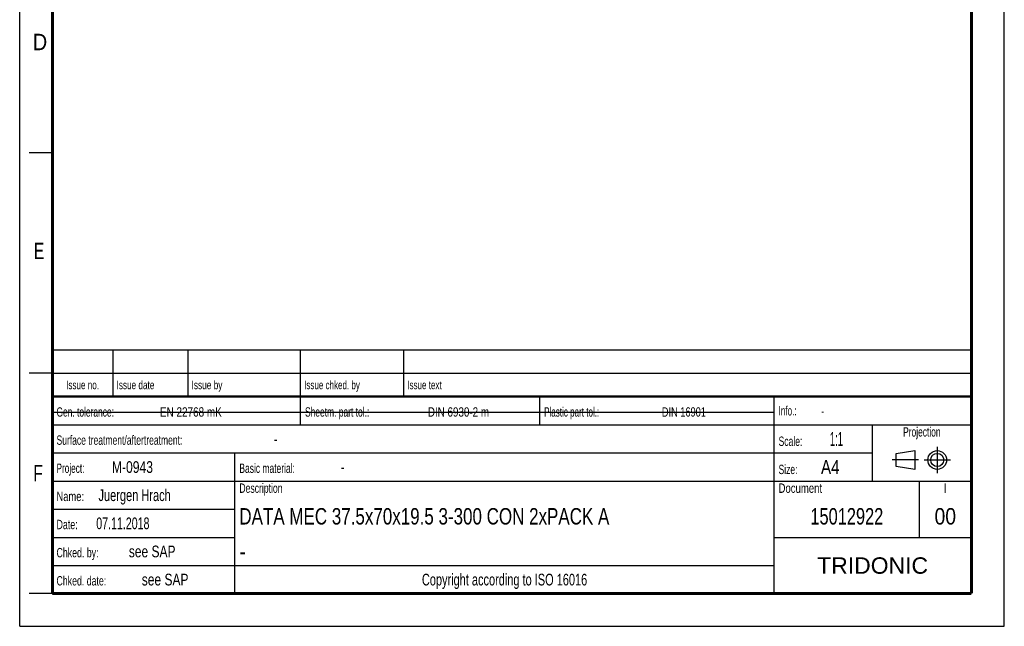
# Model space of a CAD drawing. Header units: millimetres. Extents: x 0 to 210, y 0 to 297.
# Tile 1 of 4: x 0 to 210, y 0 to 129. Entities that reach past the tile are written whole.
import ezdxf
from ezdxf.enums import TextEntityAlignment as Align

# ---------------------------------------------------------------- set-up
doc = ezdxf.new("R2010")
doc.units = ezdxf.units.MM
doc.header["$LTSCALE"] = 19.36
doc.linetypes.add('CENTER', pattern=[0.6, 0.375, -0.075, 0.075, -0.075])
doc.layers.get('0').update_dxf_attribs({"linetype": 'CONTINUOUS'})
doc.layers.add('DEFAULT_1', color=7, linetype='CENTER')
doc.layers.add('Z_NOTICE', color=7, linetype='CONTINUOUS')
doc.styles.get("Standard").update_dxf_attribs({"font": 'txt', "width": 0.7})
doc.styles.add('TEXTSTYLE_2', font='txt', dxfattribs={"width": 0.75})
doc.styles.add('TEXTSTYLE_5', font='arial.ttf')

# ---------------------------------------------------------------- blocks, each defined once
blk = doc.blocks.new('PROJEKTIONSMETHODE_BL0', base_point=(192.31, 35.47))
at = {"color": 2, "linetype": 'CONTINUOUS'}
for p, q in [((186.91, 36.87), (190.91, 37.47)), ((186.91, 34.07), (186.91, 36.87)), ((190.91, 37.47), (190.91, 33.47)), ((190.91, 33.47), (186.91, 34.07))]:
    blk.add_line(p, q, dxfattribs=at)
for radius in [2, 1.4]:
    blk.add_circle((195.71, 35.47), radius, dxfattribs=at)
at = {"layer": 'DEFAULT_1', "color": 2, "linetype": 'CENTER'}
for p, q in [((195.71, 38.27), (195.71, 32.67)), ((191.71, 35.47), (186.11, 35.47)), ((192.91, 35.47), (198.5, 35.47))]:
    blk.add_line(p, q, dxfattribs=at)

msp = doc.modelspace()

# ---------------------------------------------------------------- linework, layer by layer
at = {"color": 2, "linetype": 'CONTINUOUS'}
for p, q in [((0, 0), (0, 297)), ((210, 0), (210, 297)), ((7, 101), (2, 101)), ((6.914, 48.96), (6.914, 58.96)), ((6.914, 58.96), (202.914, 58.96)), ((19.914, 48.96), (19.914, 58.96)), ((35.914, 48.96), (35.914, 58.96)), ((59.914, 48.96), (59.914, 58.96)), ((81.914, 48.96), (81.914, 58.96)), ((202.914, 48.96), (202.914, 58.96)), ((7, 54), (2, 54)), ((6.914, 53.96), (202.914, 53.96)), ((6.914, 6.96), (6.914, 48.96)), ((6.914, 48.96), (202.914, 48.96)), ((6.914, 48.96), (202.914, 48.96)), ((59.914, 42.96), (59.914, 48.96)), ((110.914, 42.96), (110.914, 48.96)), ((160.914, 6.96), (160.914, 48.96)), ((202.914, 6.96), (202.914, 48.96)), ((6.914, 42.96), (202.914, 42.96)), ((181.914, 30.96), (181.914, 42.96)), ((6.914, 36.96), (181.914, 36.96)), ((45.914, 6.96), (45.914, 36.96)), ((6.914, 30.96), (202.914, 30.96)), ((191.914, 18.96), (191.914, 30.96)), ((6.914, 24.96), (45.914, 24.96)), ((6.914, 18.96), (45.914, 18.96)), ((160.914, 18.96), (202.914, 18.96)), ((6.914, 12.96), (160.914, 12.96)), ((7, 7), (2, 7)), ((6.914, 6.96), (202.914, 6.96)), ((0, 0), (210, 0))]:
    msp.add_line(p, q, dxfattribs=at)
at = {"color": 7, "linetype": 'CONTINUOUS'}
msp.add_line((6.949, 45.693), (160.749, 45.693), dxfattribs=at)
for points, const_width in [([(7, 7), (7, 290)], 0.7), ([(203, 7), (203, 290)], 0.7), ([(7, 49), (203, 49)], 0.5), ([(7, 7), (203, 7)], 0.7)]:
    msp.add_lwpolyline(points, dxfattribs=dict(at, const_width=const_width))

# ---------------------------------------------------------------- block references
at = {"color": 2, "linetype": 'CONTINUOUS'}
msp.add_blockref('PROJEKTIONSMETHODE_BL0', (192.305, 35.47), dxfattribs=at)

# ---------------------------------------------------------------- texts
at = {"color": 5, "linetype": 'CONTINUOUS', "style": 'TEXTSTYLE_2'}
for s, width, p in [('D', 0.904762, (2.807, 122.857)), ('E', 0.714286, (3.002, 78.302)), ('F', 0.714286, (2.922, 30.897))]:
    msp.add_text(s, height=3.5, dxfattribs=dict(at, width=width)).set_placement(p)
at = {"layer": 'Z_NOTICE', "color": 5, "linetype": 'CONTINUOUS', "style": 'TEXTSTYLE_2'}
for s, height, width, p in [('Issue date ', 1.8, 0.725108, (20.664, 50.56)), ('Issue by ', 1.8, 0.732804, (36.664, 50.56)), ('Issue chked. by', 1.8, 0.711111, (60.664, 50.56)), ('Issue text ', 1.8, 0.712121, (82.664, 50.56)), ('Gen. tolerance:', 2, 0.669841, (7.851, 44.71)), ('EN 22768 mK', 2, 0.792208, (29.911, 44.71)), ('Sheetm. part tol.:', 2, 0.67328, (60.851, 44.71)), ('DIN 6930-2 m', 2, 0.78373, (87.053, 44.71)), ('Plastic part tol.:', 2, 0.642857, (111.851, 44.71)), ('DIN 16901', 2, 0.73545, (136.958, 44.71)), ('Info.: ', 2, 0.64966, (161.851, 44.96)), ('Surface treatment/aftertreatment: ', 2, 0.681373, (7.851, 38.71)), ('Scale:  ', 2, 0.684524, (161.851, 38.46)), ('1:1', 3, 0.5, (172.803, 38.46)), ('-', 2.5, 0.714286, (54.184, 38.71)), ('Project: ', 2, 0.656085, (7.851, 32.71)), ('M-0943', 2.5, 0.77381, (19.661, 32.71)), ('Basic material: ', 2, 0.675595, (46.851, 32.71)), ('-', 2.5, 0.714286, (68.47, 32.71)), ('Size: ', 2, 0.678571, (161.851, 32.46)), (' A4', 3, 0.809524, (169.994, 32.46)), ('Juergen Hrach', 2.5, 0.703297, (16.803, 26.71)), ('Description', 2, 0.688312, (46.851, 28.46)), ('Document', 2, 0.761905, (161.851, 28.46)), ('Name: ', 2, 0.746032, (7.851, 26.71)), ('07.11.2018', 2.5, 0.678571, (16.327, 20.71)), ('Date: ', 2, 0.706349, (7.851, 20.71)), ('Chked. by: ', 2, 0.701299, (7.851, 14.71)), ('see SAP', 2.5, 0.765306, (23.28, 14.71)), ('Chked. date: ', 2, 0.699634, (7.851, 8.71)), ('see SAP', 2.5, 0.765306, (26.042, 8.71))]:
    msp.add_text(s, height=height, dxfattribs=dict(at, width=width)).set_placement(p)
for s, height, width, p in [('Issue no.', 1.8, 0.719577, (13.414, 50.56)), ('Projection', 2, 0.671429, (192.414, 40.46)), ('I', 2, 0.833333, (197.414, 28.46)), ('Copyright according to ISO 16016', 2.5, 0.700149, (103.414, 8.71))]:
    msp.add_text(s, height=height, dxfattribs=dict(at, width=width)).set_placement(p, align=Align.CENTER)
at = {"layer": 'Z_NOTICE', "color": 5, "linetype": 'CONTINUOUS', "width": 0.714286}
msp.add_text('-', height=1.8, dxfattribs=at).set_placement((170.946, 44.96))
at = {"layer": 'Z_NOTICE', "color": 7, "linetype": 'CONTINUOUS', "style": 'TEXTSTYLE_2'}
for s, width, p in [('DATA MEC 37.5x70x19.5 3-300 CON 2xPACK A', 0.77381, (46.851, 21.71)), ('-', 0.904762, (46.851, 14.21))]:
    msp.add_text(s, height=3.5, dxfattribs=dict(at, width=width)).set_placement(p)
for s, width, p in [('15012922', 0.747024, (176.414, 21.71)), ('00', 0.880952, (197.414, 21.71))]:
    msp.add_text(s, height=3.5, dxfattribs=dict(at, width=width)).set_placement(p, align=Align.CENTER)
at = {"layer": 'Z_NOTICE', "color": 5, "linetype": 'CONTINUOUS', "style": 'TEXTSTYLE_5'}
msp.add_text('TRIDONIC', height=3.5, dxfattribs=at).set_placement((181.914, 11.21), align=Align.CENTER)

doc.saveas('drawing.dxf')
